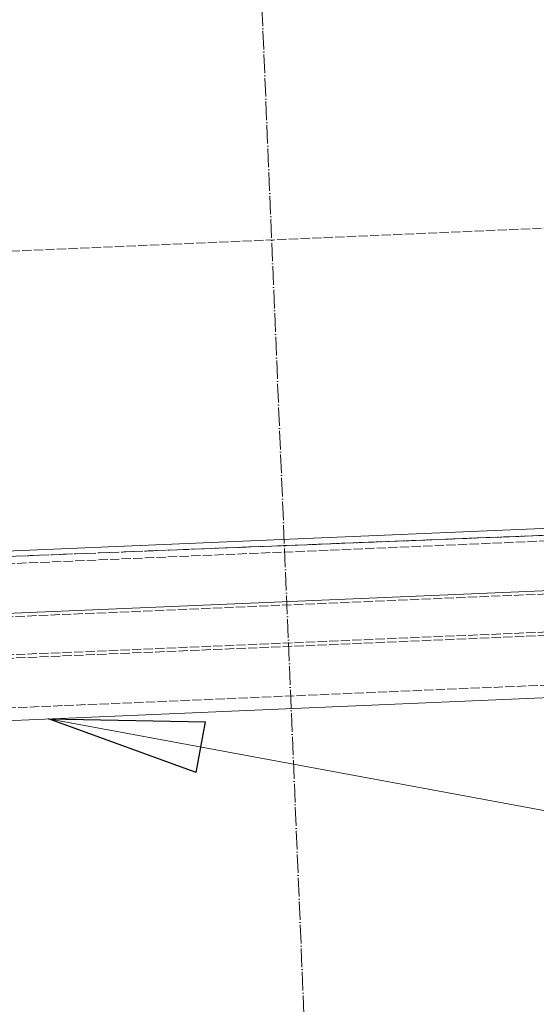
# Model space of a CAD drawing. Header units: millimetres. Extents: x -15129 to 9171, y -18789 to 5877.
# Tile 200 of 256: x -10084 to -9917, y -1293 to -975. Entities that reach past the tile are written whole.
import ezdxf

# ---------------------------------------------------------------- set-up
doc = ezdxf.new("R2010")
doc.units = ezdxf.units.MM
doc.linetypes.add('ACAD_ISO02W100', pattern=[15, 12, -3])
doc.linetypes.add('ACAD_ISO04W100', pattern=[30, 24, -3, 0, -3])
for name, color, linetype in [('AS_Belki', 145, 'Continuous'), ('AS_Sciany betonowe', 252, 'Continuous'), ('AS_Siatki', 72, 'Continuous')]:
    doc.layers.add(name, color=color, linetype=linetype)

msp = doc.modelspace()

# ---------------------------------------------------------------- linework, layer by layer
at = {"color": 0, "linetype": 'ByBlock', "lineweight": -2}
for p, q in [((-10027.26, -1217.77), (-10074.91, -1200.48)), ((-10074.91, -1200.48), (-10024.23, -1201.38)), ((-10027.26, -1217.77), (-10024.23, -1201.38))]:
    msp.add_line(p, q, dxfattribs=at)
at = {"color": 7, "lineweight": 13}
msp.add_line((-10074.91, -1200.48), (-9598.24, -1288.7), dxfattribs=at)
at = {"layer": 'AS_Belki', "color": 145, "linetype": 'Continuous', "lineweight": 13, "ltscale": 0.25}
for p, q in [((-9887.4, -1137.78), (-10867.85, -1179.35)), ((-9876.55, -1157.47), (-10880.29, -1200.03)), ((-10878.83, -1234.56), (-9875.09, -1192.01))]:
    msp.add_line(p, q, dxfattribs=at)
at = {"layer": 'AS_Belki', "color": 84, "linetype": 'ACAD_ISO02W100', "lineweight": 13, "ltscale": 0.25}
for p, q in [((-9879.73, -1141.56), (-10878.47, -1183.91)), ((-9876.51, -1158.55), (-10880.24, -1201.11)), ((-10879.72, -1213.37), (-9876, -1170.81)), ((-10879.69, -1214.45), (-9875.95, -1171.9)), ((-10879, -1230.47), (-9875.27, -1187.91))]:
    msp.add_line(p, q, dxfattribs=at)
at = {"layer": 'AS_Sciany betonowe', "color": 145, "linetype": 'ACAD_ISO02W100', "lineweight": 13, "ltscale": 0.25}
msp.add_line((-489.39, -634.96), (-12160.18, -1139.01), dxfattribs=at)
at = {"layer": 'AS_Sciany betonowe', "color": 84, "linetype": 'ACAD_ISO02W100', "lineweight": 13, "ltscale": 0.25}
msp.add_line((-9808.65, -1137.03), (-10676.34, -1171.23), dxfattribs=at)
at = {"layer": 'AS_Siatki', "color": 20, "linetype": 'ACAD_ISO04W100', "lineweight": 13, "ltscale": 0.25}
for p, q in [((-491.11, -769.7), (-12256.44, -1233.53)), ((-9335.58, -17029.24), (-10009.15, -894.74))]:
    msp.add_line(p, q, dxfattribs=at)

doc.saveas('drawing.dxf')
